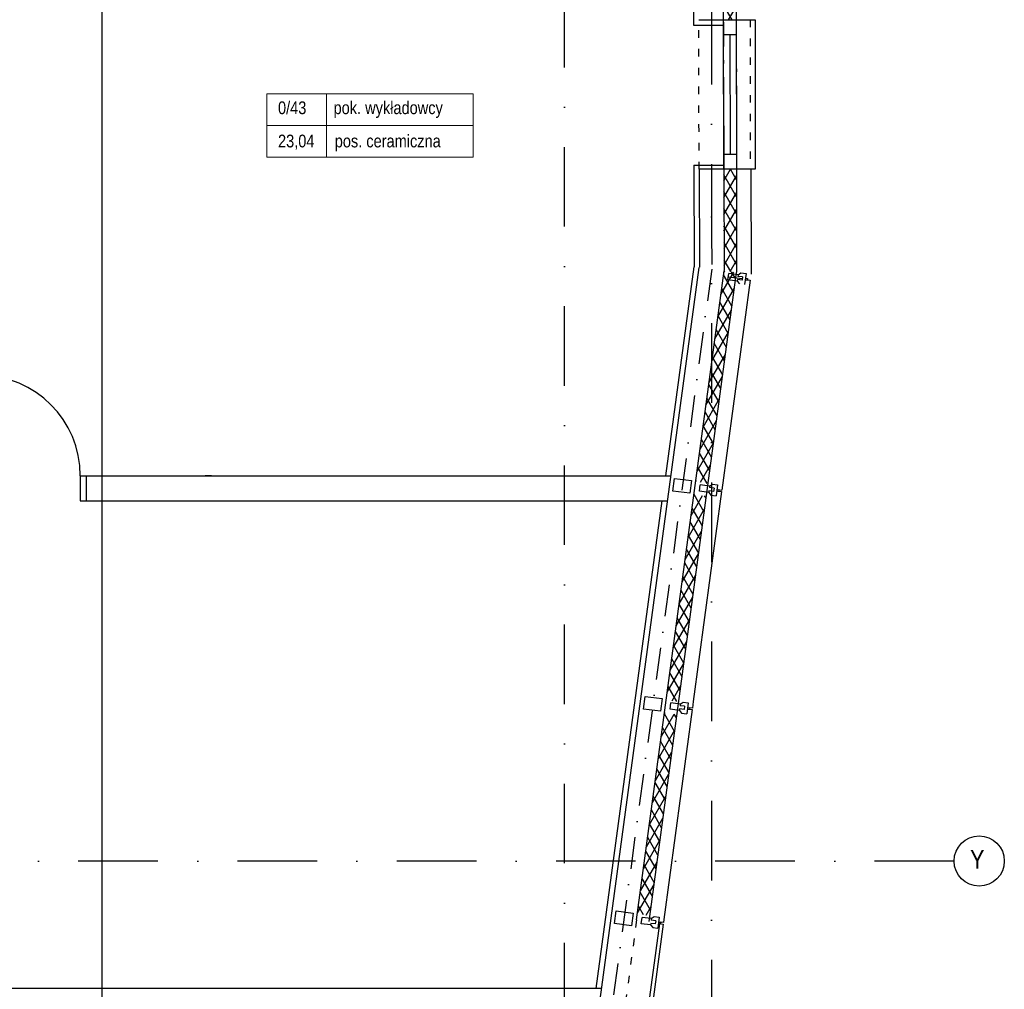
# Model space of a CAD drawing. Header units: millimetres. Extents: x -32221 to 212500, y 31663 to 93766.
# Tile 221 of 256: x 49281 to 57134, y 39632 to 47369. Entities that reach past the tile are written whole.
import ezdxf

# ---------------------------------------------------------------- set-up
doc = ezdxf.new("R2010")
doc.units = ezdxf.units.MM
doc.linetypes.add('DASHDOTX2', pattern=[50.8, 25.4, -12.7, 0, -12.7])
doc.linetypes.add('GCAD_ISO03W100', pattern=[30, 12, -18])
doc.layers.add('Opisy', color=250, linetype='Continuous', lineweight=13)
doc.layers.add('osie', color=250, linetype='Continuous')
doc.layers.add('Sciany', color=250, linetype='Continuous')
doc.styles.get("Standard").update_dxf_attribs({"font": 'ARIALN.TTF'})
pattern_1 = [(60, (41127.89, 24534.38), (-58.56713, 33.81375), []), (120, (41127.89, 24534.38), (-58.56713, -33.81375), [])]

msp = doc.modelspace()

# ---------------------------------------------------------------- hatches: boundary and pattern name
at = {"layer": 'Sciany', "transparency": 33554687}
h = msp.add_hatch(dxfattribs=at)
h.set_pattern_fill('DIAMONDS', color=256, scale=21.3, angle=360, style=0)
h.set_pattern_definition(pattern_1)
h.paths.add_polyline_path([(54995.764, 47367.95), (54993.945, 47954.16), (54704.439, 47954.429), (54685.728, 47954.447), (54685.763, 47895.661), (54685.718, 47852.142), (54695.23, 47852.132), (54891.713, 47851.928), (54893.215, 47367.962), (54894.008, 47367.962)])
h = msp.add_hatch(dxfattribs=at)
h.set_pattern_fill('DIAMONDS', color=256, scale=21.3, angle=360, style=0)
h.set_pattern_definition(pattern_1)
h.paths.add_polyline_path([(54897.677, 46175.07), (54896.916, 46175.07), (54899.424, 45366.731), (54998.615, 45353.364), (54997.967, 46175.07)])
h = msp.add_hatch(dxfattribs=at)
h.set_pattern_fill('DIAMONDS', color=256, scale=21.27, angle=360, style=0)
h.set_pattern_definition([(60, (41127.89, 10426.49), (-58.48464, 33.76613), []), (120, (41127.89, 10426.49), (-58.48464, -33.76612), [])])
h.paths.add_polyline_path([(54207.676, 40232.899), (54306.97, 40220.95), (54523.02, 41824.168), (54424.375, 41840.936)])
h.paths.add_polyline_path([(54658.813, 43580.602), (54652.069, 43530.555), (54437.606, 41939.12), (54536.93, 41927.394), (54758.045, 43568.198)])
h.paths.add_polyline_path([(54998.53, 45352.736), (54899.36, 45366.237), (54679.021, 43730.555), (54672.721, 43683.809), (54771.498, 43668.027)])

# ---------------------------------------------------------------- linework, layer by layer
at = {"layer": 'Opisy'}
for p, q in [((51728.38, 46778.363), (51728.38, 46271.179)), ((51252.334, 46524.771), (52898.374, 46524.771))]:
    msp.add_line(p, q, dxfattribs=at)
msp.add_lwpolyline([(51252.334, 46778.363), (52898.374, 46778.363), (52898.374, 46271.179), (51252.334, 46271.179)], close=True, dxfattribs=at)
at = {"layer": 'osie'}
msp.add_line((49935.52, 64412.65), (49935.52, 33030.825), dxfattribs=at)
at = {"layer": 'osie', "linetype": 'DASHDOTX2', "ltscale": 25}
for p, q in [((53625.169, 33017.037), (53625.169, 62728.08)), ((54799.778, 62728.08), (54799.778, 33017.037)), ((56734.202, 40655.672), (40849.397, 40655.672))]:
    msp.add_line(p, q, dxfattribs=at)
at = {"layer": 'osie'}
msp.add_circle((56934.202, 40655.672), 200, dxfattribs=at)
at = {"layer": 'Sciany'}
for p, q in [((54993.945, 47954.16), (54996.633, 47087.624)), ((54652.278, 47895.642), (54654.137, 47325.392)), ((54891.713, 47851.928), (54893.876, 47155.009)), ((54696.645, 47367.986), (55107.123, 47367.937)), ((54894.008, 47247.95), (54894.008, 47367.962)), ((54995.764, 47367.95), (54995.764, 47247.95)), ((55107.123, 47367.937), (55147.123, 47367.932)), ((55147.123, 47367.932), (55147.123, 46175.07)), ((54654.137, 47325.392), (54894.008, 47325.526)), ((54995.764, 47247.95), (54894.008, 47247.95)), ((54897.677, 46295.07), (54894.008, 47247.95)), ((54944.886, 47247.95), (54947.772, 46295.07)), ((54995.764, 47247.95), (54997.866, 46295.07)), ((54894.215, 47045.475), (54894.298, 47019.035)), ((54996.978, 46976.43), (54997.051, 46953.103)), ((54894.633, 46910.954), (54899.424, 45366.731)), ((54997.4, 46840.455), (54998.667, 45353.754)), ((54897.677, 46175.07), (54897.677, 46295.07)), ((54897.677, 46295.07), (54997.866, 46295.07)), ((54997.866, 46295.07), (54997.866, 46175.07)), ((54657.162, 46207.498), (54659.401, 45398.148)), ((54657.658, 46207.498), (54897.677, 46207.632)), ((54699.85, 46177.06), (54702.009, 45394.393)), ((55112.333, 46177.01), (55114.934, 45338.522)), ((55147.123, 46175.07), (54700.155, 46175.07)), ((53514.514, 36617.919), (54701.657, 45391.654)), ((54433.793, 43730.555), (54659.401, 45398.148)), ((54930.422, 45292.078), (54936.88, 45342.784)), ((54933.651, 45317.431), (55044.749, 45303.283)), ((55010.945, 45333.352), (54936.88, 45342.784)), ((55010.945, 45333.352), (55009.331, 45320.675)), ((55046.364, 45315.959), (55009.331, 45320.675)), ((55010.945, 45333.352), (55033.232, 45349.568)), ((55033.232, 45349.568), (55074.484, 45344.315)), ((55046.364, 45315.959), (55043.135, 45290.606)), ((55074.484, 45344.315), (55063.251, 45256.108)), ((55106.116, 45289.236), (54880.453, 43615.338)), ((55004.488, 45282.646), (54930.422, 45292.078)), ((55006.102, 45295.322), (55004.488, 45282.646)), ((55004.488, 45282.646), (55021.999, 45261.361)), ((55043.135, 45290.606), (55006.102, 45295.322)), ((55068.114, 45294.296), (55085.016, 45292.143)), ((55069.621, 45306.127), (55086.523, 45303.975)), ((55076.565, 45293.22), (55106.116, 45289.236)), ((55086.523, 45303.975), (55085.016, 45292.143)), ((49764.623, 43730.555), (50761.831, 43730.555)), ((49764.623, 43730.555), (49764.623, 43530.555)), ((49814.623, 43530.555), (49814.623, 43730.555)), ((50761.831, 43730.555), (54476.9, 43730.555)), ((50811.831, 43730.555), (50761.831, 43730.555)), ((54490.722, 43607.649), (54503.636, 43709.061)), ((54503.636, 43709.061), (54638.853, 43691.842)), ((54638.853, 43691.842), (54625.939, 43590.429)), ((54783.776, 43647.622), (54806.063, 43663.839)), ((54806.063, 43663.839), (54847.315, 43658.585)), ((54625.939, 43590.429), (54490.722, 43607.649)), ((54878.946, 43603.506), (54653.284, 41929.608)), ((54703.253, 43606.348), (54709.71, 43657.054)), ((54777.319, 43596.916), (54703.253, 43606.348)), ((54706.482, 43631.701), (54706.482, 43631.701)), ((54783.776, 43647.622), (54709.71, 43657.054)), ((54778.933, 43609.593), (54777.319, 43596.916)), ((54777.319, 43596.916), (54794.83, 43575.632)), ((54815.966, 43604.877), (54778.933, 43609.593)), ((54783.776, 43647.622), (54782.162, 43634.946)), ((54819.195, 43630.23), (54782.162, 43634.946)), ((54819.195, 43630.23), (54815.966, 43604.877)), ((54847.315, 43658.585), (54836.082, 43570.378)), ((54840.945, 43608.566), (54857.847, 43606.414)), ((54842.452, 43620.397), (54859.354, 43618.245)), ((54849.396, 43607.49), (54878.946, 43603.506)), ((54849.396, 43607.49), (54878.946, 43603.506)), ((54850.903, 43619.321), (54880.453, 43615.338)), ((54859.354, 43618.245), (54857.847, 43606.414)), ((49764.623, 43530.555), (50761.831, 43530.555)), ((50761.831, 43530.555), (54449.838, 43530.555)), ((53880.095, 39637.858), (54406.735, 43530.555)), ((54794.83, 43575.632), (54836.082, 43570.378)), ((54256.268, 41867.86), (54269.182, 41969.272)), ((54269.182, 41969.272), (54404.399, 41952.053)), ((54404.399, 41952.053), (54391.484, 41850.64)), ((54391.484, 41850.64), (54256.268, 41867.86)), ((54644.492, 41863.717), (54418.83, 40189.818)), ((54468.799, 41866.559), (54475.256, 41917.265)), ((54542.864, 41857.127), (54468.799, 41866.559)), ((54549.322, 41907.833), (54475.256, 41917.265)), ((54544.479, 41869.803), (54542.864, 41857.127)), ((54542.864, 41857.127), (54560.376, 41835.842)), ((54581.512, 41865.087), (54544.479, 41869.803)), ((54549.322, 41907.833), (54547.707, 41895.156)), ((54584.74, 41890.44), (54547.707, 41895.156)), ((54549.322, 41907.833), (54571.609, 41924.049)), ((54571.609, 41924.049), (54612.861, 41918.796)), ((54584.74, 41890.44), (54581.512, 41865.087)), ((54612.861, 41918.796), (54601.628, 41830.589)), ((54606.491, 41868.777), (54623.393, 41866.624)), ((54607.998, 41880.608), (54624.9, 41878.456)), ((54614.942, 41867.7), (54644.492, 41863.717)), ((54624.9, 41878.456), (54623.393, 41866.624)), ((54646.388, 41875.719), (54624.9, 41878.456)), ((54653.284, 41929.608), (54646.388, 41875.719)), ((54560.376, 41835.842), (54601.628, 41830.589)), ((54025.655, 40156.579), (54038.57, 40257.992)), ((54038.57, 40257.992), (54173.786, 40240.773)), ((54173.786, 40240.773), (54160.872, 40139.36)), ((54318.709, 40196.553), (54340.996, 40212.769)), ((54340.996, 40212.769), (54382.248, 40207.516)), ((54382.248, 40207.516), (54371.015, 40119.309)), ((54160.872, 40139.36), (54025.655, 40156.579)), ((54384.329, 40156.42), (54152.881, 38439.588)), ((54413.88, 40152.437), (54182.431, 38435.604)), ((54238.186, 40155.279), (54244.644, 40205.985)), ((54312.252, 40145.847), (54238.186, 40155.279)), ((54318.709, 40196.553), (54244.644, 40205.985)), ((54313.866, 40158.523), (54312.252, 40145.847)), ((54312.252, 40145.847), (54329.764, 40124.562)), ((54350.899, 40153.807), (54313.866, 40158.523)), ((54318.709, 40196.553), (54317.095, 40183.876)), ((54354.128, 40179.16), (54317.095, 40183.876)), ((54354.128, 40179.16), (54350.899, 40153.807)), ((54375.878, 40157.497), (54392.781, 40155.344)), ((54377.385, 40169.328), (54394.287, 40167.176)), ((54384.329, 40156.42), (54413.88, 40152.437)), ((54394.287, 40167.176), (54392.781, 40155.344)), ((54415.414, 40164.485), (54394.287, 40167.176)), ((54418.83, 40189.818), (54415.414, 40164.485)), ((54329.764, 40124.562), (54371.015, 40119.309)), ((53923.131, 39637.858), (44188.178, 39637.858))]:
    msp.add_line(p, q, dxfattribs=at)
at = {"layer": 'Sciany', "linetype": 'GCAD_ISO03W100', "ltscale": 5}
for p, q in [((54700.155, 46175.07), (54696.645, 47367.986)), ((55107.123, 47367.937), (55107.123, 46175.07)), ((54201.32, 40185.738), (53718.33, 36601.665))]:
    msp.add_line(p, q, dxfattribs=at)
at = {"layer": 'Sciany', "linetype": 'DASHDOTX2', "ltscale": 10}
for p, q in [((54798.1, 46177.048), (54800.469, 45385.903)), ((54800.469, 45378.338), (53616.422, 36609.792))]:
    msp.add_line(p, q, dxfattribs=at)
at = {"layer": 'Sciany', "ltscale": 5}
for p, q in [((54201.32, 40185.738), (54899.426, 45366.091)), ((54300.425, 40172.382), (54998.53, 45352.736))]:
    msp.add_line(p, q, dxfattribs=at)
at = {"layer": 'Sciany'}
msp.add_arc((48964.623, 43730.555), 800, 0, 90, dxfattribs=at)

# ---------------------------------------------------------------- texts
at = {"layer": 'Opisy'}
for s, height, p in [('0/43', 101.3994, (51341.503, 46615.375)), ('pok. wykładowcy', 101.39941, (51784.54, 46615.375)), ('23,04', 101.3994, (51341.503, 46350.177)), ('pos. ceramiczna', 101.39941, (51793.9, 46350.177))]:
    msp.add_text(s, height=height, dxfattribs=at).set_placement(p)
at = {"layer": 'osie'}
msp.add_text('Y', height=151.314, dxfattribs=at).set_placement((56860.757, 40593.582))

doc.saveas('drawing.dxf')
